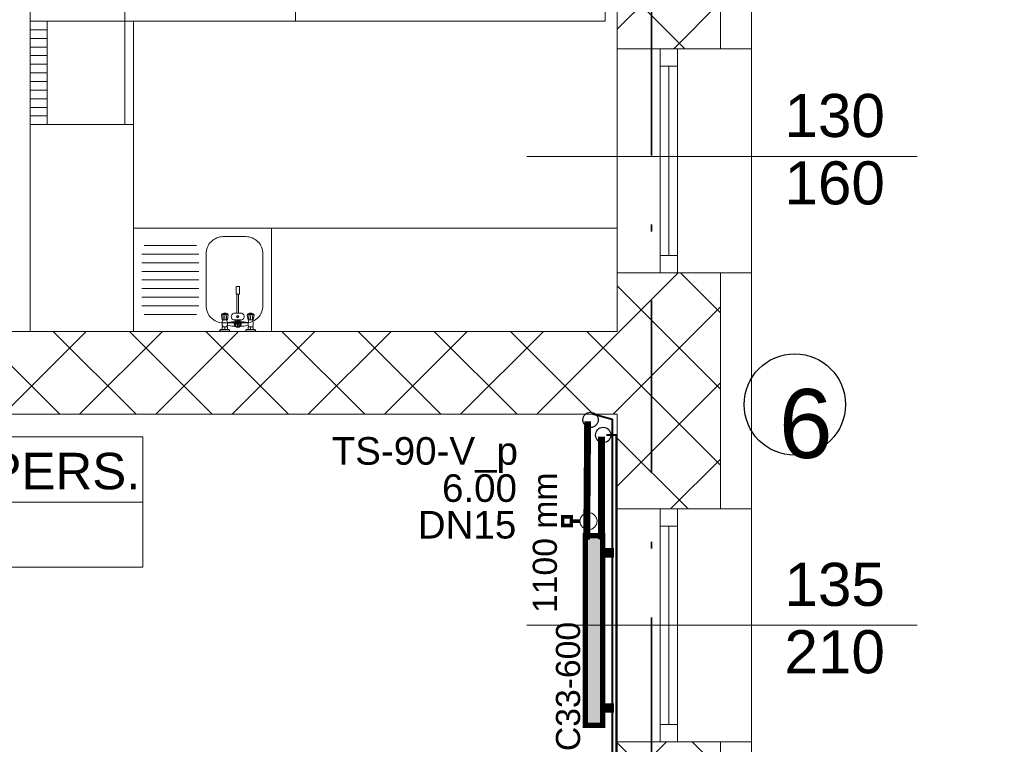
# Model space of a CAD drawing. Header units: millimetres. Extents: x 2215 to 12087, y 6991 to 11359.
# Tile 19 of 26: x 6614 to 7185, y 7993 to 8413. Entities that reach past the tile are written whole.
import ezdxf
from ezdxf.enums import TextEntityAlignment as Align
from ezdxf.lldxf.tags import DXFTag

# ---------------------------------------------------------------- set-up
doc = ezdxf.new("R2010")
doc.units = ezdxf.units.MM
doc.linetypes.add('Kropki i Kreski', pattern=[920, 500, -200, 20, -200])
for name, color, linetype in [('2D - Ogólne', 7, 'Continuous'), ('IS_Text_Armatury_Therm', 7, 'Continuous'), ('IS_Text_Odbiornikow_Therm', 7, 'Continuous'), ('Konstrukcja - Ściany zew', 7, 'Continuous'), ('Opisy - Teksty', 7, 'Continuous')]:
    doc.layers.add(name, color=color, linetype=linetype)
for name, color, linetype, lineweight in [('A_meble', 253, 'Continuous', 13), ('A_opisy', 81, 'Continuous', 13), ('A_przekrojowe główne', 50, 'Continuous', 50), ('A_sanitarka', 140, 'Continuous', 13), ('A_stolarka', 20, 'Continuous', 15), ('A_widokowe', 160, 'Continuous', 18), ('A_ściany istniejące', 82, 'Continuous', 50), ('A_ściany istniejące hatch', 82, 'Continuous', 9)]:
    doc.layers.add(name, color=color, linetype=linetype, lineweight=lineweight)
doc.layers.add('A_zakres opracowania', color=7, linetype='Continuous', lineweight=70, true_color=0xe00038)
for name, color, linetype, true_color in [('IS_Armatura_Therm', 7, 'SOLID', 0x000000), ('IS_Grafika', 7, 'SOLID', 0x000000), ('IS_Grzejniki_Plan_rzut', 7, 'SOLID', 0x000000), ('IS_Powrót', 5, 'DASH', 0x0000ff), ('IS_Zasilanie', 1, 'SOLID', 0xff0000)]:
    doc.layers.add(name, color=color, linetype=linetype, true_color=true_color)
doc.styles.get("Standard").update_dxf_attribs({"font": 'arial.ttf'})
doc.styles.add('STYL_AUTOMATYCZNY_1', font='arial.ttf')
tags = doc.linetypes.add('DASH', pattern=[15, 10, -5]).pattern_tags.tags
tags[6:7] = [DXFTag(74, 4), DXFTag(75, 0), DXFTag(340, '0'), DXFTag(46, 0.0), DXFTag(50, 0.0), DXFTag(44, 0.0), DXFTag(45, 0.0)]
tags[4:5] = [DXFTag(74, 4), DXFTag(75, 0), DXFTag(340, '0'), DXFTag(46, 0.0), DXFTag(50, 0.0), DXFTag(44, 0.0), DXFTag(45, 0.0)]
tags = doc.linetypes.add('SOLID', pattern=[10, 10, 0]).pattern_tags.tags
tags[6:7] = [DXFTag(74, 4), DXFTag(75, 0), DXFTag(340, '0'), DXFTag(46, 0.0), DXFTag(50, 0.0), DXFTag(44, 0.0), DXFTag(45, 0.0)]
tags[4:5] = [DXFTag(74, 4), DXFTag(75, 0), DXFTag(340, '0'), DXFTag(46, 0.0), DXFTag(50, 0.0), DXFTag(44, 0.0), DXFTag(45, 0.0)]
doc.dimstyles.new('500', dxfattribs={"dimscale": 5, "dimtxt": 0.2, "dimasz": 0.2, "dimexe": 0.3, "dimexo": 0.625, "dimgap": 0.05, "dimtad": 1, "dimzin": 1, "dimtxsty": 'Standard', "dimblk": 'ARCHTICK', "dimcen": 2.5, "dimadec": 0, "dimazin": 0, "dimtfac": 1, "dimtmove": 0, "dimatfit": 3, "dimfxl": 0.3, "dimfxlon": 1, "dimarcsym": 0})

# ---------------------------------------------------------------- blocks, each defined once
blk = doc.blocks.new('*U119')
blk.add_line((63.81, 50), (63.81, 0))
for points in [[(164.95, 25), (-1.61, 25), (-1.61, 50), (164.95, 50)], [(63.81, 0), (-1.61, 0), (-1.61, 50), (63.81, 50)], [(-1.61, 0), (164.95, 0), (164.95, 25), (-1.61, 25)]]:
    blk.add_lwpolyline(points, close=True)
at = {"insert": (47.18, 14.33), "char_height": 10, "attachment_point": 1}
blk.add_mtext_dynamic_manual_height_columns('m²', width=64.8418, gutter_width=75, heights=[0], dxfattribs=at)
blk.add_attdef('NR', text='', height=14).set_placement((31.28, 36.87), align=Align.MIDDLE_CENTER)
for tag, p in [('NAZWA_POM.', (67.28, 36.87)), ('WYKOŃCZENIE', (68.18, 11.5))]:
    blk.add_attdef(tag, text='', height=14).set_placement(p, align=Align.MIDDLE_LEFT)
blk.add_attdef('POW', text='', height=14).set_placement((41.48, 11.5), align=Align.MIDDLE_RIGHT)
blk = doc.blocks.new('*U118')
blk.add_line((63.81, 50), (63.81, 0))
for points in [[(182.58, 25), (-1.61, 25), (-1.61, 50), (182.58, 50)], [(63.81, 0), (-1.61, 0), (-1.61, 50), (63.81, 50)], [(-1.61, 0), (182.58, 0), (182.58, 25), (-1.61, 25)]]:
    blk.add_lwpolyline(points, close=True)
at = {"insert": (47.18, 14.33), "char_height": 10, "attachment_point": 1}
blk.add_mtext_dynamic_manual_height_columns('m²', width=64.8418, gutter_width=75, heights=[0], dxfattribs=at)
blk.add_attdef('NR', text='', height=14).set_placement((31.28, 36.87), align=Align.MIDDLE_CENTER)
for tag, p in [('NAZWA_POM.', (67.28, 36.87)), ('WYKOŃCZENIE', (68.18, 11.5))]:
    blk.add_attdef(tag, text='', height=14).set_placement(p, align=Align.MIDDLE_LEFT)
blk.add_attdef('POW', text='', height=14).set_placement((41.48, 11.5), align=Align.MIDDLE_RIGHT)
blk = doc.blocks.new('ARMATURA')
for p, q in [((-10.5, 0), (-4.5, 0)), ((4.5, 0), (10.5, 0)), ((-10.03, -1.07), (-10.53, -0.07)), ((-4.97, -1.07), (-9.97, -1.07)), ((-8.97, -2.57), (-8.97, -1.07)), ((-8.97, -3.57), (-8.47, -2.57)), ((-5.97, -2.57), (-8.97, -2.57)), ((-8.97, -5.07), (-8.97, -3.57)), ((-8.47, -6.57), (-8.97, -5.07)), ((-7.47, -1.07), (-7.47, -2.57)), ((-6.47, -2.57), (-5.97, -3.57)), ((-5.97, -5.07), (-6.47, -6.57)), ((-6.03, -5.07), (-3.53, -5.57)), ((-5.97, -1.07), (-5.97, -2.57)), ((-5.97, -3.57), (-5.97, -5.07)), ((-5.94, -3.51), (-3.47, -3.04)), ((-5.03, -1.07), (-4.53, -0.07)), ((-3.53, -3.07), (-1.67, -3.07)), ((-3.53, -5.57), (-3.03, -5.57)), ((-3.03, -5.57), (-1.53, -5.57)), ((-1.53, -5.57), (-1.53, -6.57)), ((1.47, -5.57), (1.47, -6.57)), ((3.47, -5.57), (1.52, -5.57)), ((1.59, -3.07), (3.47, -3.07)), ((3.47, -3.07), (5.97, -3.57)), ((5.97, -5.07), (3.47, -5.57)), ((4.97, -1.07), (4.47, -0.07)), ((9.97, -1.07), (4.97, -1.07)), ((5.97, -2.57), (5.97, -1.07)), ((8.97, -2.57), (5.97, -2.57)), ((5.97, -3.57), (6.47, -2.57)), ((5.97, -5.07), (5.97, -3.57)), ((5.97, -3.57), (5.97, -5.07)), ((6.47, -6.57), (5.97, -5.07)), ((7.47, -1.07), (7.47, -2.57)), ((8.47, -2.57), (8.97, -3.57)), ((8.97, -5.07), (8.47, -6.57)), ((8.97, -1.07), (8.97, -2.57)), ((8.97, -3.57), (8.97, -5.07)), ((10.47, -0.07), (9.97, -1.07)), ((-9.47, -9.57), (-8.97, -6.57)), ((-9.47, -9.57), (-5.47, -9.57)), ((-8.97, -10.07), (-9.47, -9.57)), ((-8.97, -6.57), (-5.97, -6.57)), ((-5.97, -10.07), (-8.97, -10.07)), ((-6.47, -6.57), (-8.47, -6.57)), ((-8.47, -7.07), (-8.47, -9.07)), ((-8.47, -10.07), (-7.97, -10.57)), ((-8.03, -10.57), (-7.03, -10.57)), ((-7.97, -10.57), (-6.97, -10.57)), ((-7.47, -7.07), (-7.47, -9.07)), ((-6.97, -10.57), (-6.47, -10.07)), ((-6.47, -7.07), (-6.47, -9.07)), ((-5.97, -6.57), (-5.47, -9.57)), ((-5.47, -9.57), (-5.97, -10.07)), ((-2.03, -6.57), (1.97, -6.57)), ((-1.53, -10.57), (1.47, -10.57)), ((-0.5, -10.5), (-0.5, -21.5)), ((-0.43, -8.05), (0.23, -9.18)), ((-0.24, -7.91), (0.44, -9.06)), ((0.5, -21.5), (0.5, -10.5)), ((5.47, -9.57), (5.97, -6.57)), ((5.47, -9.57), (9.47, -9.57)), ((5.97, -10.07), (5.47, -9.57)), ((5.97, -6.57), (8.97, -6.57)), ((8.97, -10.07), (5.97, -10.07)), ((8.47, -6.57), (6.47, -6.57)), ((6.47, -7.07), (6.47, -9.07)), ((6.47, -10.07), (6.97, -10.57)), ((6.97, -10.57), (7.97, -10.57)), ((6.97, -10.57), (7.97, -10.57)), ((7.47, -7.07), (7.47, -9.07)), ((7.97, -10.57), (8.47, -10.07)), ((8.47, -7.07), (8.47, -9.07)), ((8.97, -6.57), (9.47, -9.57)), ((9.47, -9.57), (8.97, -10.07)), ((-1, -26), (-1, -21.5)), ((-1, -21.5), (1, -21.5)), ((-0.5, -21.5), (0.5, -21.5)), ((1, -21.5), (1, -26)), ((1, -26), (-1, -26))]:
    blk.add_line(p, q)
for centre, radius in [((-0.02, -4.26), 2.05), ((-0.03, -4.27), 1.57), ((-0.03, -8.57), 0.659)]:
    blk.add_circle(centre, radius)
for centre, radius, start, end in [((-1.3, -4.3), 0.113, 135.3696, 180), ((-1.3, -4.3), 0.113, 180, 224.6304), ((-1.08, -4.52), 0.424, 112.7626, 135.3696), ((-1.08, -4.08), 0.424, 224.6304, 247.2374), ((-0.93, -4.88), 0.809, 99.8596, 112.7626), ((-0.93, -3.73), 0.809, 247.2374, 260.1404), ((-0.83, -5.44), 1.38, 90, 99.8596), ((-0.83, -3.16), 1.38, 260.1404, 270), ((-0.83, -5.44), 1.38, 80.1404, 90), ((-0.83, -3.16), 1.38, 270, 279.8596), ((-0.73, -4.88), 0.809, 67.2374, 80.1404), ((-0.73, -3.73), 0.809, 279.8596, 292.7626), ((-0.58, -4.52), 0.424, 44.6304, 67.2374), ((-0.58, -4.08), 0.424, 292.7626, 315.3696), ((-0.36, -4.3), 0.113, 0, 44.6304), ((-0.36, -4.3), 0.113, 315.3696, 360), ((1.68, -3.57), 1.88, 172.1313, 180), ((1.68, -3.57), 1.88, 180, 187.8687), ((1.41, -5.06), 1.61, 171.5107, 180), ((1.41, -5.06), 1.61, 180, 188.4893), ((0.84, -3.45), 1.04, 161.5484, 172.1313), ((0.84, -3.68), 1.04, 187.8687, 198.4516), ((0.71, -4.95), 0.906, 160.1835, 171.5107), ((0.71, -5.16), 0.906, 188.4893, 199.8165), ((0.32, -3.28), 0.492, 141.148, 161.5484), ((0.32, -3.86), 0.492, 198.4516, 218.852), ((0.27, -4.8), 0.442, 138.9782, 160.1835), ((0.27, -5.32), 0.442, 199.8165, 221.0218), ((0.01, -3.02), 0.0829, 90, 141.148), ((0.01, -4.11), 0.0829, 218.852, 270), ((0.01, -4.56), 0.0871, 90, 138.9782), ((0.01, -5.55), 0.0871, 221.0218, 270), ((0.01, -3.02), 0.0829, 38.852, 90), ((0.01, -4.11), 0.0829, 270, 321.148), ((0.01, -4.56), 0.0871, 41.0218, 90), ((0.01, -5.55), 0.0871, 270, 318.9782), ((-0.31, -3.28), 0.492, 18.4516, 38.852), ((-0.31, -3.86), 0.492, 321.148, 341.5484), ((-0.26, -4.8), 0.442, 19.8165, 41.0218), ((-0.26, -5.32), 0.442, 318.9782, 340.1835), ((-0.83, -3.45), 1.04, 7.8687, 18.4516), ((-0.83, -3.68), 1.04, 341.5484, 352.1313), ((-0.7, -4.95), 0.906, 8.4893, 19.8165), ((-0.7, -5.16), 0.906, 340.1835, 351.5107), ((0.31, -4.33), 0.137, 139.1309, 180), ((0.31, -4.33), 0.137, 180, 220.8691), ((-1.66, -3.57), 1.88, 0, 7.8687), ((-1.66, -3.57), 1.88, 352.1313, 0), ((0.51, -4.5), 0.401, 115.5806, 139.1309), ((0.51, -4.15), 0.401, 220.8691, 244.4194), ((-1.39, -5.06), 1.61, 0, 8.4893), ((-1.39, -5.06), 1.61, 351.5107, 0), ((0.64, -4.78), 0.711, 101.2154, 115.5806), ((0.64, -3.87), 0.711, 244.4194, 258.7846), ((0.73, -5.22), 1.16, 90, 101.2154), ((0.73, -3.43), 1.16, 258.7846, 270), ((0.73, -5.22), 1.16, 78.7846, 90), ((0.73, -3.43), 1.16, 270, 281.2154), ((0.82, -4.78), 0.711, 64.4194, 78.7846), ((0.82, -3.87), 0.711, 281.2154, 295.5806), ((0.95, -4.5), 0.401, 40.8691, 64.4194), ((0.95, -4.15), 0.401, 295.5806, 319.1309), ((1.15, -4.33), 0.137, 360, 40.8691), ((1.15, -4.33), 0.137, 319.1309, 0), ((-1.78, -8.57), 2.02, 97.125, 277.125), ((1.72, -8.57), 2.02, 262.875, 82.875)]:
    blk.add_arc(centre, radius, start, end)
blk = doc.blocks.new('_ArchTick')
at = {"color": 0, "linetype": 'ByBlock', "const_width": 0.15}
blk.add_lwpolyline([(-0.5, -0.5), (0.5, 0.5)], dxfattribs=at)
blk = doc.blocks.new('*D156')
at = {"layer": 'A_opisy', "color": 0, "lineweight": -2, "transparency": 16777216}
for p, q in [((7211.75, 8708.19), (7214.75, 8708.19)), ((7213.25, 7374.71), (7213.25, 8708.19)), ((7211.75, 7374.71), (7214.75, 7374.71))]:
    blk.add_line(p, q, dxfattribs=at)
at = {"layer": 'Defpoints', "color": 0, "transparency": 16777216}
for p in [(7022.06, 8708.19), (7213.25, 8708.19), (7022.06, 7374.71)]:
    blk.add_point(p, dxfattribs=at)
at = {"layer": 'A_opisy', "color": 0, "lineweight": -2, "transparency": 16777216}
for p, rotation in [((7213.25, 8708.19), 90), ((7213.25, 7374.71), 270)]:
    blk.add_blockref('_ArchTick', p, dxfattribs=dict(at, rotation=rotation))
at = {"layer": 'A_opisy', "color": 0, "transparency": 16777216, "insert": (7212.4, 8041.45), "char_height": 1, "attachment_point": 5, "rotation": 90}
blk.add_mtext('1333,48', dxfattribs=at)

msp = doc.modelspace()

# ---------------------------------------------------------------- hatches: boundary and pattern name
at = {"layer": 'A_ściany istniejące hatch', "lineweight": 13, "true_color": 0x000000}
h = msp.add_hatch(dxfattribs=at)
h.set_pattern_fill('NET', color=18, scale=250, angle=45)
h.set_pattern_definition([(45, (37623.193, 4864.106), (-22.097087, 22.097087), []), (135, (37623.193, 4864.106), (-22.097087, -22.097087), [])])
h.paths.add_polyline_path([(5636.562, 10020.43), (5678.562, 10020.43), (5678.562, 9758.43), (5888.562, 9758.43), (5888.562, 9716.43), (5636.562, 9716.43)], flags=16)
h.paths.add_polyline_path([(6230.563, 9744.43), (6230.563, 9684.43), (6110.562, 9684.43), (6110.562, 9524.43), (6050.562, 9524.43), (6050.562, 9716.43), (6008.562, 9716.43), (6008.562, 9758.43), (6012.562, 9758.43), (6012.562, 10417.43), (5678.562, 10417.43), (5678.562, 10371.43), (5636.562, 10371.43), (5636.562, 10461.43), (6094.562, 10461.43), (6094.562, 10417.43), (6056.562, 10417.43), (6056.562, 9744.43)], flags=17)
h.paths.add_polyline_path([(6834.562, 9744.43), (6976.562, 9744.43), (6976.562, 9806.43), (7020.562, 9806.43), (7020.562, 9521.43), (6960.562, 9521.43), (6960.562, 9684.43), (6834.562, 9684.43)], flags=17)
h.paths.add_polyline_path([(6877.562, 8864.43), (6960.562, 8864.43), (6960.562, 8979.43), (7020.562, 8979.43), (7020.562, 8806.43), (6960.562, 8806.43), (6960.562, 8839.43), (6877.562, 8839.43)], flags=17)
h.paths.add_polyline_path([(6520.562, 9434.43), (6550.562, 9434.43), (6550.562, 9404.43), (6520.562, 9404.43)], flags=17)
h.paths.add_polyline_path([(6520.562, 9140.43), (6550.562, 9140.43), (6550.562, 9170.43), (6520.562, 9170.43)], flags=17)
h.paths.add_polyline_path([(6032.562, 7594.43), (6092.562, 7594.43), (6092.562, 7434.43), (6330.562, 7434.43), (6330.562, 7614.43), (6390.562, 7614.43), (6390.562, 7434.43), (6960.562, 7434.43), (6960.562, 7584.43), (7020.562, 7584.43), (7020.562, 7374.43), (6032.562, 7374.43)])
h.paths.add_polyline_path([(3550.562, 10744.43), (3763.562, 10744.43), (3763.562, 10838.464), (3788.562, 10838.464), (3788.562, 10719.43), (3550.562, 10719.43)], flags=17)
h.paths.add_polyline_path([(4183.562, 10718.775), (4218.562, 10718.775), (4218.562, 10838.464), (4183.562, 10838.464)], flags=17)
h.paths.add_polyline_path([(4473.562, 8894.43), (4543.562, 8894.43), (4543.562, 8834.43), (4473.562, 8834.43)], flags=17)
h.paths.add_polyline_path([(4883.562, 8894.43), (4953.562, 8894.43), (4953.562, 8834.43), (4883.562, 8834.43)], flags=17)
h.paths.add_polyline_path([(5324.562, 8894.43), (5392.562, 8894.43), (5392.562, 8834.43), (5324.562, 8834.43)], flags=17)
h.paths.add_polyline_path([(5527.562, 8894.43), (5608.562, 8894.43), (5608.562, 8834.43), (5527.562, 8834.43)], flags=17)
h.paths.add_polyline_path([(6110.562, 9394.43), (6050.562, 9394.43), (6050.562, 9318.43), (6110.562, 9318.43)], flags=17)
h.paths.add_polyline_path([(5678.562, 10241.43), (5636.562, 10241.43), (5636.562, 10150.43), (5678.562, 10150.43)], flags=16)
h.paths.add_polyline_path([(6224.562, 10461.43), (6358.562, 10461.43), (6358.562, 10417.43), (6224.562, 10417.43)], flags=17)
h.paths.add_polyline_path([(6976.562, 10141.43), (7020.562, 10141.43), (7020.562, 10216.43), (6976.562, 10216.43)], flags=17)
h.paths.add_polyline_path([(6976.562, 9936.43), (7020.562, 9936.43), (7020.562, 10011.43), (6976.562, 10011.43)], flags=17)
h.paths.add_polyline_path([(6960.562, 9315.43), (7020.562, 9315.43), (7020.562, 9391.43), (6960.562, 9391.43)], flags=17)
h.paths.add_polyline_path([(6960.562, 9109.43), (7020.562, 9109.43), (7020.562, 9185.43), (6960.562, 9185.43)], flags=17)
h.paths.add_polyline_path([(6960.562, 8601.43), (7020.562, 8601.43), (7020.562, 8676.43), (6960.562, 8676.43)], flags=17)
h.paths.add_polyline_path([(6960.562, 8396.43), (7020.562, 8396.43), (7020.562, 8471.43), (6960.562, 8471.43)], flags=17)
h.paths.add_polyline_path([(6960.562, 7924.43), (7020.562, 7924.43), (7020.562, 7994.43), (6960.562, 7994.43)], flags=17)
h.paths.add_polyline_path([(7020.562, 7719.43), (6960.562, 7719.43), (6960.562, 7789.43), (7020.562, 7789.43)], flags=17)
h.paths.add_polyline_path([(5735.562, 7834.43), (5805.562, 7834.43), (5805.562, 7774.43), (5735.562, 7774.43)], flags=17)
h.paths.add_polyline_path([(5530.562, 7774.43), (5600.562, 7774.43), (5600.562, 7834.43), (5530.562, 7834.43)], flags=17)
h.paths.add_polyline_path([(5325.562, 7834.43), (5395.562, 7834.43), (5395.562, 7774.43), (5325.562, 7774.43)], flags=17)
h.paths.add_polyline_path([(5068.562, 7774.43), (5190.562, 7774.43), (5190.562, 7834.43), (5068.562, 7834.43)], flags=17)
h.paths.add_polyline_path([(4863.562, 7834.43), (4933.562, 7834.43), (4933.562, 7774.43), (4863.562, 7774.43)], flags=17)
h.paths.add_polyline_path([(4658.562, 7774.43), (4728.562, 7774.43), (4728.562, 7834.43), (4658.562, 7834.43)], flags=17)
h.paths.add_polyline_path([(4453.562, 7834.43), (4523.562, 7834.43), (4523.562, 7774.43), (4453.562, 7774.43)], flags=17)
h.paths.add_polyline_path([(6342.562, 7834.43), (6256.062, 7834.43), (6256.077, 7774.43), (6330.562, 7774.43), (6330.562, 7724.43), (6390.562, 7724.43), (6390.562, 7967.93), (6342.562, 7967.93)], flags=17)
h.paths.add_polyline_path([(6146.062, 7834.43), (6146.077, 7774.43), (6092.562, 7774.43), (6092.562, 7734.43), (6032.562, 7734.43), (6032.562, 7774.43), (5940.562, 7774.43), (5940.562, 7834.43)], flags=17)
h.paths.add_polyline_path([(4158.562, 7728.43), (4218.562, 7728.43), (4218.562, 7774.43), (4318.562, 7774.43), (4318.562, 7834.43), (4158.562, 7834.43)], flags=17)
h.paths.add_polyline_path([(5948.562, 8894.43), (6050.562, 8894.43), (6050.562, 9188.43), (6110.562, 9188.43), (6110.562, 8864.43), (6127.562, 8864.43), (6127.562, 8839.43), (6110.562, 8839.43), (6110.562, 8484.43), (6137.562, 8484.43), (6137.562, 8404.43), (6110.562, 8404.43), (6110.562, 8184.43), (5935.062, 8184.43), (5935.062, 8232.43), (6070.562, 8232.43), (6070.562, 8834.43), (5948.562, 8834.43)], flags=17)
h.paths.add_polyline_path([(5743.562, 8894.43), (5813.562, 8894.43), (5813.562, 8834.43), (5780.562, 8834.43), (5780.562, 8668.43), (5748.562, 8668.43), (5748.562, 8834.43), (5743.562, 8834.43)], flags=17)
h.paths.add_polyline_path([(5501.562, 8232.43), (5748.562, 8232.43), (5748.562, 8382.43), (5780.562, 8382.43), (5780.562, 8232.43), (5825.062, 8232.43), (5825.062, 8184.43), (5501.562, 8184.43)], flags=17)
h.paths.add_polyline_path([(4512.562, 8232.43), (4512.562, 8184.43), (4752.562, 8184.43), (4752.562, 8232.43), (4748.562, 8232.43), (4748.562, 8324.43), (4720.562, 8324.43), (4720.562, 8232.43)], flags=17)
h.paths.add_polyline_path([(4158.562, 8925.43), (4218.562, 8925.43), (4218.562, 8894.43), (4338.562, 8894.43), (4338.562, 8834.43), (4198.562, 8834.43), (4198.562, 8232.43), (4402.562, 8232.43), (4402.562, 8184.43), (4158.562, 8184.43)], flags=17)
h.paths.add_polyline_path([(4218.562, 9221.845), (4158.562, 9221.845), (4158.562, 9065.43), (4218.562, 9065.43)], flags=17)
h.paths.add_polyline_path([(4218.562, 9436.403), (4158.562, 9436.403), (4158.562, 9356.845), (4218.562, 9356.845)], flags=17)
h.paths.add_polyline_path([(4218.562, 9651.43), (4158.562, 9651.43), (4158.562, 9571.403), (4218.562, 9571.403)], flags=17)
h.paths.add_polyline_path([(4218.562, 9971.43), (4158.562, 9971.43), (4158.562, 9786.43), (4218.562, 9786.43)], flags=17)
h.paths.add_polyline_path([(4218.562, 10176.43), (4158.562, 10176.43), (4158.562, 10106.43), (4218.562, 10106.43)], flags=17)
h.paths.add_polyline_path([(4218.562, 10391.43), (4158.562, 10391.43), (4158.562, 10311.43), (4218.562, 10311.43)], flags=17)
h.paths.add_polyline_path([(3168.562, 10116.546), (3108.562, 10116.546), (3108.562, 10186.526), (3168.562, 10186.526), (3168.562, 10188.43), (3628.562, 10188.43), (3628.562, 10178.43), (3597.462, 10178.43), (3597.462, 10102.43), (3582.462, 10102.43), (3582.462, 10178.43), (3326.562, 10178.43), (3326.562, 10163.426), (3319.562, 10163.426), (3319.562, 10178.43), (3168.562, 10178.43)])
h.paths.add_polyline_path([(3168.562, 10061.43), (3168.562, 10068.43), (3319.562, 10068.43), (3319.562, 10073.426), (3326.562, 10073.426), (3326.562, 10050.948), (3319.562, 10050.948), (3319.562, 10061.43)], flags=17)
h.paths.add_polyline_path([(3108.562, 9981.546), (3168.562, 9981.546), (3168.562, 9951.43), (3319.562, 9951.43), (3319.562, 9960.948), (3326.562, 9960.948), (3326.562, 9951.43), (3582.462, 9951.43), (3582.462, 10007.43), (3597.462, 10007.43), (3597.462, 9951.43), (3625.562, 9951.43), (3625.562, 9936.43), (3168.562, 9936.43), (3168.562, 9911.066), (3108.562, 9911.066)])
h.paths.add_polyline_path([(3108.562, 9781.066), (3168.562, 9781.066), (3168.562, 9736.43), (3760.562, 9736.43), (3760.562, 9753.695), (3808.562, 9753.695), (3808.562, 9424.429), (3760.562, 9424.429), (3760.562, 9696.43), (3168.562, 9696.43), (3168.562, 9618.558), (3108.562, 9618.558)])
h.paths.add_polyline_path([(3108.562, 9278.578), (3168.562, 9278.578), (3168.562, 9256.43), (3760.562, 9256.43), (3760.562, 9314.429), (3808.562, 9314.429), (3808.562, 8917.429), (3760.562, 8917.429), (3760.562, 9231.43), (3168.562, 9231.43), (3168.562, 9208.362), (3108.562, 9208.362)])
h.paths.add_polyline_path([(3108.562, 8864.231), (3168.562, 8864.231), (3168.562, 8794.43), (3760.562, 8794.43), (3760.562, 8807.429), (3808.562, 8807.429), (3808.562, 8748.79), (3760.562, 8748.79), (3760.562, 8751.43), (3168.562, 8751.43), (3168.562, 8699.231), (3108.562, 8699.231)])
h.paths.add_polyline_path([(3108.562, 8564.231), (3168.562, 8564.231), (3168.562, 8509.649), (3227.562, 8509.649), (3227.562, 8651.347), (3236.925, 8651.347), (3236.925, 8645.347), (3233.562, 8645.347), (3233.562, 8509.649), (3330.562, 8509.649), (3330.562, 8645.347), (3325.925, 8645.347), (3325.925, 8651.347), (3341.107, 8651.347), (3341.107, 8645.347), (3336.562, 8645.347), (3336.562, 8509.649), (3433.562, 8509.649), (3433.562, 8645.347), (3430.107, 8645.347), (3430.107, 8651.347), (3439.562, 8651.347), (3439.562, 8616.347), (3443.733, 8616.347), (3443.733, 8610.347), (3439.562, 8610.347), (3439.562, 8509.649), (3607.562, 8509.649), (3607.562, 8610.347), (3532.733, 8610.347), (3532.733, 8616.347), (3613.562, 8616.347), (3613.562, 8509.649), (3760.562, 8509.649), (3760.562, 8638.79), (3808.562, 8638.79), (3808.562, 8491.936), (3760.562, 8491.936), (3760.562, 8494.649), (3613.562, 8494.649), (3613.562, 8452.349), (3607.562, 8452.349), (3607.562, 8494.649), (3168.562, 8494.649), (3108.562, 8494.649)])
h.paths.add_polyline_path([(3108.562, 9413.578), (3168.562, 9413.578), (3168.562, 9483.558), (3108.562, 9483.558)])
h.paths.add_polyline_path([(3108.562, 8999.231), (3168.562, 8999.231), (3168.562, 9073.362), (3108.562, 9073.362)], flags=17)
h.paths.add_polyline_path([(3108.562, 8289.669), (3168.562, 8289.669), (3168.562, 8359.649), (3108.562, 8359.649)], flags=17)
h.paths.add_polyline_path([(3108.562, 8084.689), (3108.562, 8154.669), (3168.562, 8154.669), (3168.562, 8144.669), (3215.562, 8144.669), (3215.562, 8315.649), (3226.772, 8315.649), (3226.772, 8309.649), (3221.562, 8309.649), (3221.562, 8144.669), (3320.562, 8144.669), (3320.562, 8309.649), (3315.772, 8309.649), (3315.772, 8315.649), (3331.074, 8315.649), (3331.074, 8309.649), (3326.562, 8309.649), (3326.562, 8144.669), (3423.562, 8144.669), (3423.562, 8309.649), (3420.074, 8309.649), (3420.074, 8315.649), (3434.107, 8315.649), (3434.107, 8309.649), (3429.562, 8309.649), (3429.562, 8144.669), (3526.562, 8144.669), (3526.562, 8309.649), (3523.107, 8309.649), (3523.107, 8315.649), (3526.562, 8315.649), (3526.562, 8359.649), (3607.562, 8359.649), (3607.562, 8363.349), (3613.562, 8363.349), (3613.562, 8349.322), (3607.562, 8349.322), (3607.562, 8353.649), (3532.562, 8353.649), (3532.562, 8144.669), (3607.562, 8144.669), (3607.562, 8260.322), (3613.562, 8260.322), (3613.562, 8144.669), (3760.562, 8144.669), (3760.562, 8381.936), (3808.562, 8381.936), (3808.562, 7948.13), (3760.562, 7948.13), (3760.562, 8129.669), (3613.562, 8129.669), (3613.562, 8032.16), (3607.562, 8032.16), (3607.562, 8129.669), (3532.562, 8129.669), (3532.562, 7936.83), (3607.562, 7936.83), (3607.562, 7943.16), (3613.562, 7943.16), (3613.562, 7927.13), (3607.562, 7927.13), (3607.562, 7930.83), (3526.562, 7930.83), (3526.562, 8004.43), (3523.107, 8004.43), (3523.107, 8010.43), (3526.562, 8010.43), (3526.562, 8129.669), (3429.562, 8129.669), (3429.562, 8010.43), (3434.107, 8010.43), (3434.107, 8004.43), (3420.074, 8004.43), (3420.074, 8010.43), (3423.562, 8010.43), (3423.562, 8129.669), (3326.562, 8129.669), (3326.562, 8010.43), (3331.074, 8010.43), (3331.074, 8004.43), (3315.772, 8004.43), (3315.772, 8010.43), (3320.562, 8010.43), (3320.562, 8129.669), (3221.562, 8129.669), (3221.562, 8010.43), (3226.772, 8010.43), (3226.772, 8004.43), (3215.562, 8004.43), (3215.562, 8129.669), (3168.562, 8129.669), (3168.562, 8084.689)])
h.paths.add_polyline_path([(3228.562, 7693.43), (3168.562, 7693.43), (3168.562, 7774.43), (3108.562, 7774.43), (3108.562, 7949.689), (3168.562, 7949.689), (3168.562, 7834.43), (3607.562, 7834.43), (3607.562, 7838.13), (3613.562, 7838.13), (3613.562, 7834.43), (3760.562, 7834.43), (3760.562, 7838.13), (3808.562, 7838.13), (3808.562, 7783.43), (3783.562, 7783.43), (3783.562, 7794.43), (3613.562, 7794.43), (3613.562, 7789.689), (3607.562, 7789.689), (3607.562, 7794.43), (3423.562, 7794.43), (3423.562, 7754.176), (3398.562, 7754.176), (3398.562, 7794.43), (3228.562, 7794.43)])
h.paths.add_polyline_path([(3228.562, 7444.43), (3228.562, 7483.43), (3168.562, 7483.43), (3168.562, 7384.43), (4218.562, 7384.43), (4218.562, 7588.43), (4158.562, 7588.43), (4158.562, 7444.43)])
edge = h.paths.add_edge_path()
edge.add_line((6488.562, 10461.43), (6488.562, 10417.43))
edge.add_line((6488.562, 10417.43), (6526.562, 10417.43))
edge.add_line((6526.562, 10417.43), (6526.562, 10267.43))
edge.add_line((6526.562, 10267.43), (6553.562, 10267.43))
edge.add_line((6553.562, 10267.43), (6553.562, 10417.43))
edge.add_line((6553.562, 10417.43), (6976.562, 10417.43))
edge.add_line((6976.562, 10417.43), (6976.562, 10346.43))
edge.add_line((6976.562, 10346.43), (7020.562, 10346.43))
edge.add_line((7020.562, 10346.43), (7020.562, 10461.43))
edge.add_line((7020.562, 10461.43), (6488.562, 10461.43))
edge.add_line((3153.562, 10838.464), (3188.562, 10838.464))
edge.add_line((3188.562, 10838.464), (3188.562, 10744.43))
edge.add_line((3188.562, 10744.43), (3370.562, 10744.43))
edge.add_line((3370.562, 10744.43), (3370.562, 10719.43))
edge.add_line((3370.562, 10719.43), (3153.562, 10719.43))
edge.add_line((3153.562, 10719.43), (3153.562, 10838.464))
edge.add_line((4748.562, 8434.43), (4720.562, 8434.43))
edge.add_line((4720.562, 8434.43), (4720.562, 8719.43))
edge.add_line((4720.562, 8719.43), (4748.562, 8719.43))
edge.add_line((4748.562, 8719.43), (4748.562, 8639.449))
edge.add_line((4748.562, 8639.449), (4748.562, 8547.821))
edge.add_line((4748.562, 8547.821), (4748.562, 8444.43))
edge.add_line((4748.562, 8444.43), (4748.562, 8434.43))
edge.add_line((4058.562, 10716.43), (4218.562, 10716.43))
edge.add_line((4218.562, 10716.43), (4218.562, 10526.43))
edge.add_line((4218.562, 10526.43), (4158.562, 10526.43))
edge.add_line((4158.562, 10526.43), (4158.562, 10656.43))
edge.add_line((4158.562, 10656.43), (4058.562, 10656.43))
edge.add_line((4058.562, 10656.43), (4058.562, 10716.43))
edge.add_line((3550.562, 10716.43), (3908.562, 10716.43))
edge.add_line((3908.562, 10716.43), (3908.562, 10656.43))
edge.add_line((3908.562, 10656.43), (3808.562, 10656.43))
edge.add_line((3808.562, 10656.43), (3808.562, 9863.695))
edge.add_line((3808.562, 9863.695), (3760.562, 9863.695))
edge.add_line((3760.562, 9863.695), (3760.562, 9936.43))
edge.add_line((3760.562, 9936.43), (3720.562, 9936.43))
edge.add_line((3720.562, 9936.43), (3720.562, 9951.43))
edge.add_line((3720.562, 9951.43), (3760.562, 9951.43))
edge.add_line((3760.562, 9951.43), (3760.562, 10656.43))
edge.add_line((3760.562, 10656.43), (3550.562, 10656.43))
edge.add_line((3550.562, 10656.43), (3550.562, 10716.43))
edge.add_line((3398.562, 7654.176), (3423.562, 7654.176))
edge.add_line((3423.562, 7654.176), (3423.562, 7619.43))
edge.add_line((3423.562, 7619.43), (3783.562, 7619.43))
edge.add_line((3783.562, 7619.43), (3783.562, 7685.462))
edge.add_line((3783.562, 7685.462), (3808.562, 7685.462))
edge.add_line((3808.562, 7685.462), (3808.562, 7614.43))
edge.add_line((3808.562, 7614.43), (3478.562, 7614.43))
edge.add_line((3478.562, 7614.43), (3478.562, 7594.43))
edge.add_line((3478.562, 7594.43), (3398.562, 7594.43))
edge.add_line((3398.562, 7594.43), (3398.562, 7654.176))
h.paths.add_polyline_path([(5178.562, 8719.43), (5138.562, 8719.43), (5138.562, 8232.43), (4862.562, 8232.43), (4862.562, 8184.43), (5391.562, 8184.43), (5391.562, 8232.43), (5178.562, 8232.43)], flags=17)
h.paths.add_polyline_path([(5138.562, 8819.43), (5178.562, 8819.43), (5178.562, 8834.43), (5189.562, 8834.43), (5189.562, 8894.43), (5088.562, 8894.43), (5088.562, 8834.43), (5138.562, 8834.43)], flags=17)
h.paths.add_polyline_path([(6659.562, 9684.43), (6405.563, 9684.43), (6405.563, 9744.43), (6526.562, 9744.43), (6526.562, 9817.43), (6553.562, 9817.43), (6553.562, 9744.43), (6659.562, 9744.43)], flags=17)
h.paths.add_polyline_path([(6448.058, 8441.43), (6458.058, 8441.43), (6458.058, 8456.43), (6448.058, 8456.43)], flags=17)
h.paths.add_polyline_path([(6538.058, 8613.43), (6553.058, 8613.43), (6553.058, 8839.43), (6593.562, 8839.43), (6593.562, 8864.43), (6237.562, 8864.43), (6237.562, 8839.43), (6298.562, 8839.43), (6298.562, 8613.43), (6316.562, 8613.43), (6316.562, 8623.43), (6308.562, 8623.43), (6308.562, 8839.43), (6448.058, 8839.43), (6448.058, 8623.43), (6401.562, 8623.43), (6401.562, 8613.43), (6463.058, 8613.43), (6463.058, 8623.43), (6458.058, 8623.43), (6458.058, 8839.43), (6543.058, 8839.43), (6543.058, 8623.43), (6538.058, 8623.43)], flags=17)
h.paths.add_polyline_path([(6308.562, 8456.43), (6298.562, 8456.43), (6298.562, 8232.43), (6240.562, 8232.43), (6240.562, 8184.43), (6342.562, 8184.43), (6342.562, 8077.93), (6390.562, 8077.93), (6390.562, 8184.43), (6960.562, 8184.43), (6960.562, 8129.43), (7020.562, 8129.43), (7020.562, 8266.43), (6960.562, 8266.43), (6960.562, 8232.43), (6458.058, 8232.43), (6458.058, 8341.43), (6448.058, 8341.43), (6448.058, 8232.43), (6308.562, 8232.43)], flags=17)
h.paths.add_polyline_path([(3108.562, 10526.506), (3168.562, 10526.506), (3168.562, 10656.43), (3370.562, 10656.43), (3370.562, 10716.43), (3108.562, 10716.43)])
h.paths.add_polyline_path([(3168.562, 10391.506), (3108.562, 10391.506), (3108.562, 10321.526), (3168.562, 10321.526)])
at = {"layer": 'IS_Grzejniki_Plan_rzut', "ltscale": 10}
msp.add_hatch(color=8, dxfattribs=at).paths.add_polyline_path([(6952.147, 8003.955), (6952.147, 8113.955), (6942.147, 8113.955), (6942.147, 8003.955)])

# ---------------------------------------------------------------- linework, layer by layer
at = {"color": 1}
msp.add_circle((6945.131, 8181.124), 4.459, dxfattribs=at)
at = {"color": 5}
msp.add_circle((6952.501, 8172.351), 4.459, dxfattribs=at)
at = {"layer": '2D - Ogólne', "color": 18, "linetype": 'Continuous', "lineweight": 13, "true_color": 0x000000}
for p, q in [((7020.562, 8396.43), (7020.562, 8471.43)), ((7134.608, 8333.93), (6908.117, 8333.93)), ((7020.562, 8129.43), (7020.562, 8266.43)), ((7134.608, 8061.93), (6908.117, 8061.93)), ((7020.562, 7924.43), (7020.562, 7994.43))]:
    msp.add_line(p, q, dxfattribs=at)
at = {"layer": 'A_meble', "color": 18, "lineweight": 13, "true_color": 0x000000}
for p, q in [((6630.058, 8412.43), (6630.058, 8352.43)), ((6675.058, 8412.43), (6675.058, 8352.43)), ((6630.058, 8407.43), (6620.058, 8407.43)), ((6630.058, 8402.43), (6620.058, 8402.43)), ((6630.058, 8397.43), (6620.058, 8397.43)), ((6630.058, 8392.43), (6620.058, 8392.43)), ((6630.058, 8387.43), (6620.058, 8387.43)), ((6630.058, 8382.43), (6620.058, 8382.43)), ((6630.058, 8377.43), (6620.058, 8377.43)), ((6630.058, 8372.43), (6620.058, 8372.43)), ((6630.058, 8367.43), (6620.058, 8367.43)), ((6630.058, 8362.43), (6620.058, 8362.43)), ((6630.058, 8357.43), (6620.058, 8357.43)), ((6680.058, 8292.43), (6680.058, 8352.43)), ((6960.562, 8292.43), (6680.058, 8292.43))]:
    msp.add_line(p, q, dxfattribs=at)
msp.add_lwpolyline([(6620.058, 8412.43), (6680.058, 8412.43), (6680.058, 8352.43), (6620.058, 8352.43)], close=True, dxfattribs=at)
at = {"layer": 'A_przekrojowe główne', "color": 18, "lineweight": 13, "true_color": 0x000000}
msp.add_line((6620.058, 8232.43), (6620.058, 8498.43), dxfattribs=at)
at = {"layer": 'A_sanitarka', "color": 18, "lineweight": 13, "true_color": 0x000000}
for p, q in [((6716.554, 8282.284), (6686.233, 8282.284)), ((6717.894, 8277.284), (6684.894, 8277.284)), ((6717.894, 8272.284), (6684.894, 8272.284)), ((6717.894, 8267.284), (6684.894, 8267.284)), ((6717.894, 8262.284), (6684.894, 8262.284)), ((6717.894, 8257.284), (6684.894, 8257.284)), ((6717.894, 8252.284), (6684.894, 8252.284)), ((6717.894, 8247.284), (6684.894, 8247.284)), ((6716.554, 8242.284), (6686.233, 8242.284))]:
    msp.add_line(p, q, dxfattribs=at)
msp.add_lwpolyline([(6680.058, 8292.43), (6760.058, 8292.43), (6760.058, 8232.43), (6680.058, 8232.43)], close=True, dxfattribs=at)
msp.add_lwpolyline([(6755.138, 8247.43), (6755.138, 8277.43, 0.4142136), (6745.138, 8287.43), (6732.138, 8287.43, 0.4142136), (6722.138, 8277.43), (6722.138, 8247.43, 0.4142136), (6732.138, 8237.43), (6745.138, 8237.43, 0.4142136)], format="xyb", close=True, dxfattribs=at)
at = {"layer": 'A_stolarka', "color": 18, "lineweight": 13, "true_color": 0x000000}
for p, q in [((6985.562, 8386.43), (6985.562, 8276.43)), ((6990.562, 8386.43), (6990.562, 8276.43)), ((6995.562, 8386.43), (6995.562, 8276.43)), ((6985.562, 8119.43), (6985.562, 8004.43)), ((6990.562, 8119.43), (6990.562, 8004.43)), ((6995.562, 8119.43), (6995.562, 8004.43))]:
    msp.add_line(p, q, dxfattribs=at)
for points in [[(6995.562, 8396.43), (6985.562, 8396.43), (6985.562, 8386.43), (6995.562, 8386.43)], [(6995.562, 8276.43), (6985.562, 8276.43), (6985.562, 8266.43), (6995.562, 8266.43)], [(6995.562, 8129.43), (6985.562, 8129.43), (6985.562, 8119.43), (6995.562, 8119.43)], [(6995.562, 8004.43), (6985.562, 8004.43), (6985.562, 7994.43), (6995.562, 7994.43)]]:
    msp.add_lwpolyline(points, close=True, dxfattribs=at)
at = {"layer": 'A_widokowe', "color": 18, "lineweight": 13, "true_color": 0x000000}
for p, q in [((6960.562, 8266.43), (6960.562, 8396.43)), ((7038.562, 8266.43), (7038.562, 8396.43)), ((6960.562, 7994.43), (6960.562, 8129.43)), ((7038.562, 7994.43), (7038.562, 8129.43))]:
    msp.add_line(p, q, dxfattribs=at)
at = {"layer": 'A_zakres opracowania', "linetype": 'Kropki i Kreski', "lineweight": 35, "ltscale": 0.2}
msp.add_lwpolyline([(6072.562, 7414.43), (6980.562, 7414.43), (6980.562, 10437.43), (5988.562, 10437.43), (5988.562, 9778.43), (5868.562, 9778.43), (5868.562, 9678.43), (6090.562, 9678.43), (6090.562, 9569.43), (5617.562, 9569.43), (5617.562, 9349.43), (6090.562, 9349.43), (6090.562, 8854.43), (4138.562, 8854.43), (4138.562, 7814.43), (5219.562, 7814.43), (5219.562, 7596.43), (5724.562, 7596.43), (5724.562, 7336.43), (6072.562, 7336.43)], close=True, dxfattribs=at)
at = {"layer": 'A_ściany istniejące', "color": 18, "lineweight": 13, "true_color": 0x000000}
msp.add_line((6620.058, 8232.43), (6608.058, 8232.43), dxfattribs=at)
at = {"layer": 'IS_Armatura_Therm', "color": 1, "ltscale": 10, "true_color": 0xff0000, "const_width": 2}
for points in [[(6933.954, 8124.867), (6928.954, 8124.867), (6928.954, 8119.867), (6933.954, 8119.867), (6933.954, 8124.867)], [(6938.954, 8122.367), (6933.954, 8122.367)]]:
    msp.add_lwpolyline(points, dxfattribs=at)
at = {"layer": 'IS_Armatura_Therm', "color": 1, "lineweight": 20, "ltscale": 10, "true_color": 0xff0000}
msp.add_ellipse((6943.954, 8122.367), major_axis=(0, -5), ratio=1, dxfattribs=at)
at = {"layer": 'IS_Grzejniki_Plan_rzut', "ltscale": 10, "const_width": 3}
for points in [[(6952.147, 8003.955), (6952.147, 8113.955), (6942.147, 8113.955), (6942.147, 8003.955), (6952.147, 8003.955)], [(6952.147, 8105.205), (6957.147, 8105.205), (6957.147, 8102.705), (6952.147, 8102.705)], [(6952.147, 8012.705), (6957.147, 8012.705), (6957.147, 8015.205), (6952.147, 8015.205)]]:
    msp.add_lwpolyline(points, dxfattribs=at)
at = {"layer": 'IS_Powrót', "ltscale": 10, "const_width": 4}
msp.add_lwpolyline([(6951.433, 8111.758), (6951.556, 8171.408)], dxfattribs=at)
at = {"layer": 'IS_Powrót', "lineweight": 40}
msp.add_lwpolyline([(6954.299, 8172.36), (6959.925, 8172.36), (6959.925, 7761.533), (6953.934, 7761.533)], dxfattribs=at)
at = {"layer": 'IS_Zasilanie', "lineweight": 40}
msp.add_lwpolyline([(6946.484, 8184.662), (6957.742, 8181.595), (6957.742, 7766.763), (6946.126, 7766.763)], dxfattribs=at)
at = {"layer": 'IS_Zasilanie', "ltscale": 10, "const_width": 4}
msp.add_lwpolyline([(6942.906, 8111.558), (6943.456, 8180.258)], dxfattribs=at)
at = {"layer": 'Konstrukcja - Ściany zew', "color": 18, "linetype": 'Continuous', "lineweight": 13, "true_color": 0x000000}
for p, q in [((6960.562, 8471.43), (6960.562, 8396.43)), ((7038.562, 8396.43), (7038.562, 8471.43)), ((6988.562, 8396.43), (6960.562, 8396.43)), ((6998.562, 8396.43), (6988.562, 8396.43)), ((7038.562, 8396.43), (6998.562, 8396.43)), ((6988.562, 8266.43), (6960.562, 8266.43)), ((6960.562, 8266.43), (6960.562, 8232.43)), ((6998.562, 8266.43), (6988.562, 8266.43)), ((7038.562, 8266.43), (6998.562, 8266.43)), ((7038.562, 8129.43), (7038.562, 8266.43)), ((6960.562, 8232.43), (6620.058, 8232.43)), ((6390.562, 8184.43), (6960.562, 8184.43)), ((6960.562, 8184.43), (6960.562, 8129.43)), ((6988.562, 8129.43), (6960.562, 8129.43)), ((6998.562, 8129.43), (6988.562, 8129.43)), ((7038.562, 8129.43), (6998.562, 8129.43)), ((6988.562, 7994.43), (6960.562, 7994.43)), ((6960.562, 7994.43), (6960.562, 7924.43)), ((6998.562, 7994.43), (6988.562, 7994.43)), ((7038.562, 7994.43), (6998.562, 7994.43)), ((7038.562, 7924.43), (7038.562, 7994.43))]:
    msp.add_line(p, q, dxfattribs=at)
at = {"layer": 'Opisy - Teksty'}
msp.add_circle((7063.59, 8190.018), 29.405, dxfattribs=at)

# ---------------------------------------------------------------- block references
at = {"layer": 'A_opisy', "color": 18, "lineweight": 13, "true_color": 0x000000}
ref = msp.add_blockref('*U118', (6677.49, 8412.43), dxfattribs=dict(at, xscale=1.512, yscale=1.512, zscale=1.512))
ref.add_attrib('NR', '1.6', dxfattribs={"layer": '0', "height": 21.168}).set_placement((6724.779, 8468.183), align=Align.MIDDLE_CENTER)
ref.add_attrib('NAZWA_POM.', 'POM. SOCJ.', dxfattribs={"layer": '0', "height": 21.168}).set_placement((6779.216, 8468.183), align=Align.MIDDLE_LEFT)
ref.add_attrib('WYKOŃCZENIE', 'Gres', dxfattribs={"layer": '0', "height": 21.168}).set_placement((6780.575, 8429.814), align=Align.MIDDLE_LEFT)
ref = msp.add_blockref('*U119', (6436.154, 8095.677), dxfattribs=dict(at, xscale=1.512, yscale=1.512, zscale=1.512))
ref.add_attrib('NR', '1.5', dxfattribs={"layer": '0', "height": 21.168}).set_placement((6483.444, 8151.43), align=Align.MIDDLE_CENTER)
ref.add_attrib('NAZWA_POM.', 'WC PERS.', dxfattribs={"layer": '0', "height": 21.168}).set_placement((6537.88, 8151.43), align=Align.MIDDLE_LEFT)
ref.add_attrib('WYKOŃCZENIE', 'Gres', dxfattribs={"layer": '0', "height": 21.168}).set_placement((6539.24, 8113.061), align=Align.MIDDLE_LEFT)
at = {"layer": 'A_sanitarka', "color": 18, "lineweight": 13, "true_color": 0x000000, "xscale": -1, "rotation": 180}
msp.add_blockref('ARMATURA', (6740.532, 8232.501), dxfattribs=at)

# ---------------------------------------------------------------- texts
at = {"layer": 'IS_Grafika', "insert": (7069.926, 8199.019), "char_height": 40, "attachment_point": 2}
msp.add_mtext('\\fArial|b0|i0;6', dxfattribs=at)
at = {"layer": 'IS_Text_Armatury_Therm', "color": 18, "linetype": 'SOLID', "ltscale": 10, "true_color": 0x000000, "char_height": 16, "attachment_point": 9}
for s, insert in [('\\fArial|b0|i0;TS-90-V_p', (6903.054, 8150.292)), ('\\fArial|b0|i0;6.00', (6902.473, 8133.322)), ('\\fArial|b0|i0;DN15  ', (6902.085, 8112.061))]:
    msp.add_mtext(s, dxfattribs=dict(at, insert=insert))
at = {"layer": 'IS_Text_Odbiornikow_Therm', "color": 18, "linetype": 'SOLID', "ltscale": 10, "true_color": 0x000000, "char_height": 14, "rotation": 90}
for s, insert, attachment_point in [('\\fArial|b0|i0;1100 mm', (6925.817, 8069.055), 7), ('\\fArial|b0|i0;C33-600', (6939.267, 8063.955), 9)]:
    msp.add_mtext(s, dxfattribs=dict(at, insert=insert, attachment_point=attachment_point))
at = {"layer": 'Opisy - Teksty', "color": 18, "linetype": 'Continuous', "lineweight": 13, "true_color": 0x000000, "char_height": 25, "attachment_point": 2, "line_spacing_factor": 0.938208, "style": 'STYL_AUTOMATYCZNY_1'}
for s, insert in [('\\A1;130\\P160', (7086.724, 8370.213)), ('\\A1;135\\P210', (7086.724, 8098.213))]:
    msp.add_mtext(s, dxfattribs=dict(at, insert=insert))

# ---------------------------------------------------------------- dimensions: what is measured, and where the dimension line sits
at = {"layer": 'A_opisy'}
dim = msp.add_aligned_dim(p1=(7022.062, 7374.708), p2=(7022.062, 8708.191), distance=-191.185, dimstyle='500', dxfattribs=at)
dim.commit()
dim.dimension.update_dxf_attribs({"geometry": '*D156', "text_midpoint": (7212.395, 8041.45)})

doc.saveas('drawing.dxf')
